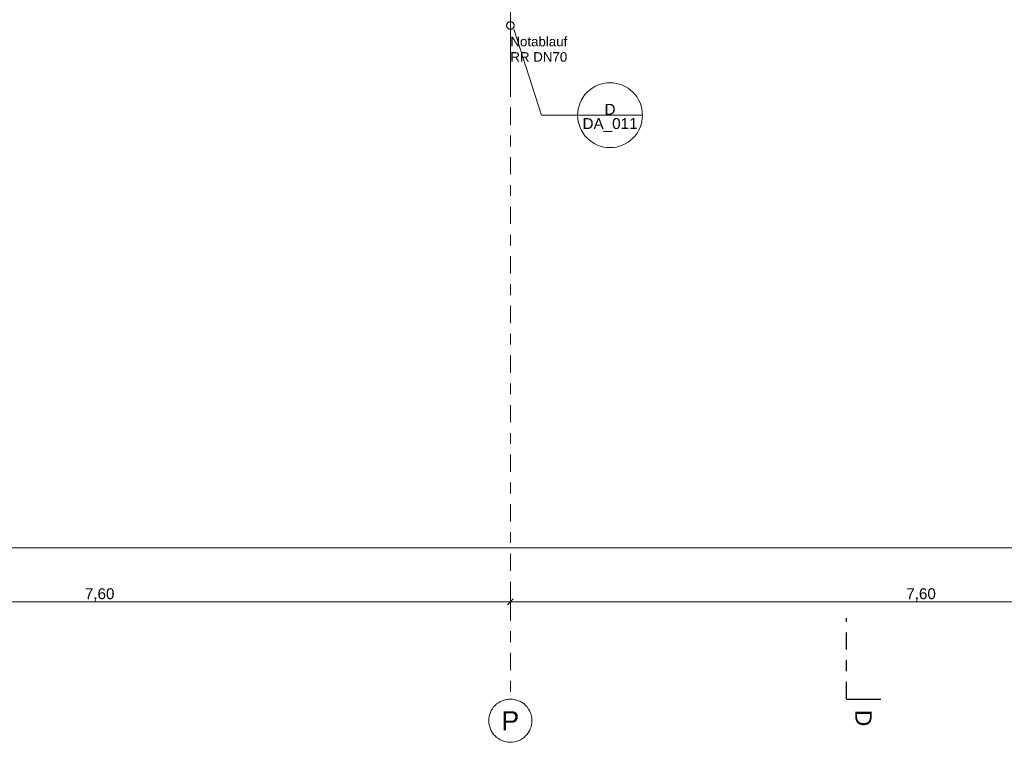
# Model space of a CAD drawing. Header units: metres. Extents: x -180 to 4, y -47 to 4.
# Tile 94 of 256: x -126.76 to -117.65, y -46.57 to -39.89. Entities that reach past the tile are written whole.
import ezdxf

# ---------------------------------------------------------------- set-up
doc = ezdxf.new("R2010")
doc.units = ezdxf.units.M
doc.header["$LTSCALE"] = 0.05
doc.header["$PDMODE"] = 1
doc.header["$PDSIZE"] = -2
doc.linetypes.add('Linienart-53', pattern=[5.291531, 3.175, -1.058062, 0.352704, -0.705764])
doc.layers.get('0').update_dxf_attribs({"lineweight": 25})
for name, color, linetype, lineweight in [('40 -41 Abwasser_Wasser_Gas- 2 Wasser-1', 7, 'Continuous', 15), ('60- 61 allgemeine Ausstattung- 4 Terrassen', 7, 'Continuous', 9), ('70 -71 Achsen- 1 Gebäudeachsen', 7, 'Linienart-53', 18), ('70 -72 Beschriftung- 6 Schnittverläufe', 7, 'Linienart-53', 25), ('Keine', 7, 'Continuous', 9)]:
    doc.layers.add(name, color=color, linetype=linetype, lineweight=lineweight)
for name, color, linetype, lineweight, true_color in [('70 -72 Beschriftung- 1 Beschriftung allgemein', 7, 'Continuous', 9, 0xff6633), ('70 -72 Beschriftung- 7 Detailverweise', 7, 'Continuous', 9, 0x00dd00), ('70 -76 Bemaßung- 2 Allgemein', 7, 'Continuous', 5, 0x6666cc)]:
    doc.layers.add(name, color=color, linetype=linetype, lineweight=lineweight, true_color=true_color)
doc.styles.add('Arial', font='arial.ttf')
doc.dimstyles.new('k+k_klein', dxfattribs={"dimtxt": 0.075516, "dimasz": 0.05302, "dimexe": 0.05, "dimexo": 0.15, "dimgap": 0.005, "dimtad": 1, "dimdec": 3, "dimtxsty": 'Arial', "dimblk": 'VW_SLASH-2', "dimblk1": 'VW_SLASH-2', "dimblk2": 'VW_SLASH-2', "dimcen": 0, "dimdle": 0.025, "dimadec": 3, "dimazin": 0, "dimtfac": 0.75, "dimtdec": 3, "dimtix": 1, "dimtmove": 0, "dimatfit": 0, "dimldrblk": 'VW_FILLEDARROW', "dimfxl": 0.1, "dimfxlon": 1, "dimfrac": 2, "dimtolj": 1, "dimarcsym": 0})

# ---------------------------------------------------------------- blocks, each defined once
blk = doc.blocks.new('Gruppe-64')
at = {"layer": '70 -72 Beschriftung- 1 Beschriftung allgemein', "insert": (-122.221, -40.0436), "char_height": 0.0881, "attachment_point": 1, "line_spacing_factor": 0.969685, "style": 'Arial'}
blk.add_mtext('Notablauf\\PRR DN70', dxfattribs=at)
at = {"color": 255}
blk.add_wipeout([(-122.1907, -39.9215), (-122.1891, -39.9246), (-122.1879, -39.9278), (-122.1869, -39.9311), (-122.1863, -39.9345), (-122.186, -39.9379), (-122.1861, -39.9413), (-122.1865, -39.9447), (-122.1872, -39.9481), (-122.1882, -39.9514), (-122.1896, -39.9545), (-122.1913, -39.9575), (-122.1932, -39.9603), (-122.1955, -39.963), (-122.1979, -39.9653), (-122.2006, -39.9675), (-122.2035, -39.9693), (-122.2066, -39.9709), (-122.2097, -39.9722), (-122.2131, -39.9731), (-122.2164, -39.9737), (-122.2199, -39.974), (-122.2233, -39.974), (-122.2267, -39.9736), (-122.2301, -39.9728), (-122.2333, -39.9718), (-122.2365, -39.9704), (-122.2395, -39.9688), (-122.2423, -39.9668), (-122.2449, -39.9646), (-122.2473, -39.9621), (-122.2494, -39.9594), (-122.2513, -39.9565), (-122.2529, -39.9535), (-122.2541, -39.9503), (-122.2551, -39.947), (-122.2557, -39.9436), (-122.256, -39.9402), (-122.2559, -39.9367), (-122.2555, -39.9333), (-122.2548, -39.93), (-122.2538, -39.9267), (-122.2524, -39.9236), (-122.2507, -39.9206), (-122.2488, -39.9177), (-122.2465, -39.9151), (-122.2441, -39.9127), (-122.2414, -39.9106), (-122.2385, -39.9087), (-122.2354, -39.9072), (-122.2323, -39.9059), (-122.2289, -39.9049), (-122.2256, -39.9043), (-122.2221, -39.9041), (-122.2187, -39.9041), (-122.2153, -39.9045), (-122.2119, -39.9052), (-122.2087, -39.9063), (-122.2055, -39.9076), (-122.2025, -39.9093), (-122.1997, -39.9113), (-122.1971, -39.9135), (-122.1947, -39.916), (-122.1926, -39.9186)], dxfattribs=at).dxf.layer = '40 -41 Abwasser_Wasser_Gas- 2 Wasser-1'
at = {"layer": '40 -41 Abwasser_Wasser_Gas- 2 Wasser-1'}
blk.add_line((-122.221, -39.939), (-122.221, -40.131), dxfattribs=at)
at = {"layer": '40 -41 Abwasser_Wasser_Gas- 2 Wasser-1', "flags": 128}
blk.add_lwpolyline([(-122.1907, -39.9215), (-122.1891, -39.9246), (-122.1879, -39.9278), (-122.1869, -39.9311), (-122.1863, -39.9345), (-122.186, -39.9379), (-122.1861, -39.9413), (-122.1865, -39.9447), (-122.1872, -39.9481), (-122.1882, -39.9514), (-122.1896, -39.9545), (-122.1913, -39.9575), (-122.1932, -39.9603), (-122.1955, -39.963), (-122.1979, -39.9653), (-122.2006, -39.9675), (-122.2035, -39.9693), (-122.2066, -39.9709), (-122.2097, -39.9722), (-122.2131, -39.9731), (-122.2164, -39.9737), (-122.2199, -39.974), (-122.2233, -39.974), (-122.2267, -39.9736), (-122.2301, -39.9728), (-122.2333, -39.9718), (-122.2365, -39.9704), (-122.2395, -39.9688), (-122.2423, -39.9668), (-122.2449, -39.9646), (-122.2473, -39.9621), (-122.2494, -39.9594), (-122.2513, -39.9565), (-122.2529, -39.9535), (-122.2541, -39.9503), (-122.2551, -39.947), (-122.2557, -39.9436), (-122.256, -39.9402), (-122.2559, -39.9367), (-122.2555, -39.9333), (-122.2548, -39.93), (-122.2538, -39.9267), (-122.2524, -39.9236), (-122.2507, -39.9206), (-122.2488, -39.9177), (-122.2465, -39.9151), (-122.2441, -39.9127), (-122.2414, -39.9106), (-122.2385, -39.9087), (-122.2354, -39.9072), (-122.2323, -39.9059), (-122.2289, -39.9049), (-122.2256, -39.9043), (-122.2221, -39.9041), (-122.2187, -39.9041), (-122.2153, -39.9045), (-122.2119, -39.9052), (-122.2087, -39.9063), (-122.2055, -39.9076), (-122.2025, -39.9093), (-122.1997, -39.9113), (-122.1971, -39.9135), (-122.1947, -39.916), (-122.1926, -39.9186)], close=True, dxfattribs=at)
blk = doc.blocks.new('Gruppe-66')
at = {"layer": '70 -72 Beschriftung- 1 Beschriftung allgemein', "linetype": 'Continuous', "lineweight": 0}
blk.add_hatch(color=30, dxfattribs=at).paths.add_polyline_path([(-122.2201, -40.5453), (-122.221, -40.5485), (-122.2219, -40.5453)])
at = {"layer": '70 -72 Beschriftung- 1 Beschriftung allgemein', "lineweight": 5, "flags": 128}
blk.add_lwpolyline([(-122.2201, -40.5453), (-122.221, -40.5485), (-122.2219, -40.5453)], close=True, dxfattribs=at)
at = {"layer": '40 -41 Abwasser_Wasser_Gas- 2 Wasser-1', "color": 7}
blk.add_blockref('Gruppe-64', (0, 0), dxfattribs=at)
at = {"layer": '70 -72 Beschriftung- 1 Beschriftung allgemein'}
blk.add_line((-122.221, -39.939), (-122.221, -40.5485), dxfattribs=at)
blk = doc.blocks.new('Gruppe-67')
at = {"layer": '70 -72 Beschriftung- 1 Beschriftung allgemein', "color": 7}
blk.add_blockref('Gruppe-66', (0, 0), dxfattribs=at)
blk = doc.blocks.new('Gruppe-825')
at = {"layer": '70 -72 Beschriftung- 1 Beschriftung allgemein', "insert": (-122.221, -40.0436), "char_height": 0.0881, "attachment_point": 1, "line_spacing_factor": 0.969685, "style": 'Arial'}
blk.add_mtext('Notablauf\\PRR DN70', dxfattribs=at)
at = {"color": 255}
blk.add_wipeout([(-122.1907, -39.9215), (-122.1891, -39.9246), (-122.1879, -39.9278), (-122.1869, -39.9311), (-122.1863, -39.9345), (-122.186, -39.9379), (-122.1861, -39.9413), (-122.1865, -39.9447), (-122.1872, -39.9481), (-122.1882, -39.9514), (-122.1896, -39.9545), (-122.1913, -39.9575), (-122.1932, -39.9603), (-122.1955, -39.963), (-122.1979, -39.9653), (-122.2006, -39.9675), (-122.2035, -39.9693), (-122.2066, -39.9709), (-122.2097, -39.9722), (-122.2131, -39.9731), (-122.2164, -39.9737), (-122.2199, -39.974), (-122.2233, -39.974), (-122.2267, -39.9736), (-122.2301, -39.9728), (-122.2333, -39.9718), (-122.2365, -39.9704), (-122.2395, -39.9688), (-122.2423, -39.9668), (-122.2449, -39.9646), (-122.2473, -39.9621), (-122.2494, -39.9594), (-122.2513, -39.9565), (-122.2529, -39.9535), (-122.2541, -39.9503), (-122.2551, -39.947), (-122.2557, -39.9436), (-122.256, -39.9402), (-122.2559, -39.9367), (-122.2555, -39.9333), (-122.2548, -39.93), (-122.2538, -39.9267), (-122.2524, -39.9236), (-122.2507, -39.9206), (-122.2488, -39.9177), (-122.2465, -39.9151), (-122.2441, -39.9127), (-122.2414, -39.9106), (-122.2385, -39.9087), (-122.2354, -39.9072), (-122.2323, -39.9059), (-122.2289, -39.9049), (-122.2256, -39.9043), (-122.2221, -39.9041), (-122.2187, -39.9041), (-122.2153, -39.9045), (-122.2119, -39.9052), (-122.2087, -39.9063), (-122.2055, -39.9076), (-122.2025, -39.9093), (-122.1997, -39.9113), (-122.1971, -39.9135), (-122.1947, -39.916), (-122.1926, -39.9186)], dxfattribs=at).dxf.layer = '40 -41 Abwasser_Wasser_Gas- 2 Wasser-1'
at = {"layer": '40 -41 Abwasser_Wasser_Gas- 2 Wasser-1'}
blk.add_line((-122.221, -39.939), (-122.221, -40.131), dxfattribs=at)
at = {"layer": '40 -41 Abwasser_Wasser_Gas- 2 Wasser-1', "flags": 128}
blk.add_lwpolyline([(-122.1907, -39.9215), (-122.1891, -39.9246), (-122.1879, -39.9278), (-122.1869, -39.9311), (-122.1863, -39.9345), (-122.186, -39.9379), (-122.1861, -39.9413), (-122.1865, -39.9447), (-122.1872, -39.9481), (-122.1882, -39.9514), (-122.1896, -39.9545), (-122.1913, -39.9575), (-122.1932, -39.9603), (-122.1955, -39.963), (-122.1979, -39.9653), (-122.2006, -39.9675), (-122.2035, -39.9693), (-122.2066, -39.9709), (-122.2097, -39.9722), (-122.2131, -39.9731), (-122.2164, -39.9737), (-122.2199, -39.974), (-122.2233, -39.974), (-122.2267, -39.9736), (-122.2301, -39.9728), (-122.2333, -39.9718), (-122.2365, -39.9704), (-122.2395, -39.9688), (-122.2423, -39.9668), (-122.2449, -39.9646), (-122.2473, -39.9621), (-122.2494, -39.9594), (-122.2513, -39.9565), (-122.2529, -39.9535), (-122.2541, -39.9503), (-122.2551, -39.947), (-122.2557, -39.9436), (-122.256, -39.9402), (-122.2559, -39.9367), (-122.2555, -39.9333), (-122.2548, -39.93), (-122.2538, -39.9267), (-122.2524, -39.9236), (-122.2507, -39.9206), (-122.2488, -39.9177), (-122.2465, -39.9151), (-122.2441, -39.9127), (-122.2414, -39.9106), (-122.2385, -39.9087), (-122.2354, -39.9072), (-122.2323, -39.9059), (-122.2289, -39.9049), (-122.2256, -39.9043), (-122.2221, -39.9041), (-122.2187, -39.9041), (-122.2153, -39.9045), (-122.2119, -39.9052), (-122.2087, -39.9063), (-122.2055, -39.9076), (-122.2025, -39.9093), (-122.1997, -39.9113), (-122.1971, -39.9135), (-122.1947, -39.916), (-122.1926, -39.9186)], close=True, dxfattribs=at)
blk = doc.blocks.new('Gruppe-891')
at = {"layer": '70 -72 Beschriftung- 7 Detailverweise'}
blk.add_line((0.935, 0), (0.335, 0), dxfattribs=at)
at = {"layer": '70 -72 Beschriftung- 7 Detailverweise', "flags": 128}
blk.add_lwpolyline([(0.935, 0), (0.9336, -0.0294), (0.9292, -0.0585), (0.9221, -0.0871), (0.9122, -0.1148), (0.8996, -0.1414), (0.8844, -0.1667), (0.8669, -0.1903), (0.8471, -0.2121), (0.8253, -0.2319), (0.8017, -0.2494), (0.7764, -0.2646), (0.7498, -0.2772), (0.7221, -0.2871), (0.6935, -0.2942), (0.6644, -0.2986), (0.635, -0.3), (0.6056, -0.2986), (0.5765, -0.2942), (0.5479, -0.2871), (0.5202, -0.2772), (0.4936, -0.2646), (0.4683, -0.2494), (0.4447, -0.2319), (0.4229, -0.2121), (0.4031, -0.1903), (0.3856, -0.1667), (0.3704, -0.1414), (0.3578, -0.1148), (0.3479, -0.0871), (0.3408, -0.0585), (0.3364, -0.0294), (0.335, 0), (0.3364, 0.0294), (0.3408, 0.0585), (0.3479, 0.0871), (0.3578, 0.1148), (0.3704, 0.1414), (0.3856, 0.1667), (0.4031, 0.1903), (0.4229, 0.2121), (0.4447, 0.2319), (0.4683, 0.2494), (0.4936, 0.2646), (0.5202, 0.2772), (0.5479, 0.2871), (0.5765, 0.2942), (0.6056, 0.2986), (0.635, 0.3), (0.6644, 0.2986), (0.6935, 0.2942), (0.7221, 0.2871), (0.7498, 0.2772), (0.7764, 0.2646), (0.8017, 0.2494), (0.8253, 0.2319), (0.8471, 0.2121), (0.8669, 0.1903), (0.8844, 0.1667), (0.8996, 0.1414), (0.9122, 0.1148), (0.9221, 0.0871), (0.9292, 0.0585), (0.9336, 0.0294)], close=True, dxfattribs=at)
at = {"layer": '70 -72 Beschriftung- 7 Detailverweise'}
blk.add_point((0.635, 0), dxfattribs=at)
at = {"layer": '70 -72 Beschriftung- 7 Detailverweise', "line_spacing_factor": 0.96878, "style": 'Arial'}
for s, insert, char_height, attachment_point in [('D', (0.635, 0.0046), 0.1007, 8), ('DA_011', (0.635, -0.0267), 0.10069, 2)]:
    blk.add_mtext(s, dxfattribs=dict(at, insert=insert, char_height=char_height, attachment_point=attachment_point))
blk = doc.blocks.new('Referenzmarkierung-91')
at = {"layer": '70 -72 Beschriftung- 7 Detailverweise', "transparency": 33554687}
for q in [(-0.2566, 0.7972), (0.635, 0)]:
    blk.add_line((0, 0), q, dxfattribs=at)
at = {"layer": '70 -72 Beschriftung- 7 Detailverweise', "color": 7, "transparency": 33554687}
blk.add_blockref('Gruppe-891', (0, 0), dxfattribs=at)
blk = doc.blocks.new('Gruppe-1384')
at = {"layer": '70 -72 Beschriftung- 7 Detailverweise', "transparency": 33554687}
blk.add_line((-121.93361735, -40.76956659), (-121.29861735, -40.76956659), dxfattribs=at)
at = {"layer": '70 -72 Beschriftung- 7 Detailverweise'}
blk.add_line((-120.99861735, -40.76956659), (-121.59861735, -40.76956659), dxfattribs=at)
at = {"layer": '70 -72 Beschriftung- 7 Detailverweise', "flags": 128}
blk.add_lwpolyline([(-120.99861735, -40.76956659), (-121.00006193, -40.79897173), (-121.00438176, -40.82809368), (-121.01153524, -40.85665199), (-121.02145349, -40.88437162), (-121.03404097, -40.91098561), (-121.04917646, -40.93623766), (-121.06671421, -40.95988457), (-121.08648531, -40.98169862), (-121.10829936, -41.00146972), (-121.13194628, -41.01900747), (-121.15719832, -41.03414297), (-121.18381232, -41.04673045), (-121.21153194, -41.05664869), (-121.24009025, -41.06380217), (-121.2692122, -41.06812201), (-121.29861735, -41.06956659), (-121.32802249, -41.06812201), (-121.35714444, -41.06380217), (-121.38570275, -41.05664869), (-121.41342238, -41.04673045), (-121.44003637, -41.03414297), (-121.46528842, -41.01900747), (-121.48893533, -41.00146972), (-121.51074938, -40.98169862), (-121.53052048, -40.95988457), (-121.54805823, -40.93623766), (-121.56319372, -40.91098561), (-121.57578121, -40.88437162), (-121.58569945, -40.85665199), (-121.59285293, -40.82809368), (-121.59717276, -40.79897173), (-121.59861735, -40.76956659), (-121.59717276, -40.74016145), (-121.59285293, -40.71103949), (-121.58569945, -40.68248118), (-121.57578121, -40.65476156), (-121.56319372, -40.62814757), (-121.54805823, -40.60289552), (-121.53052048, -40.5792486), (-121.51074938, -40.55743455), (-121.48893533, -40.53766345), (-121.46528842, -40.5201257), (-121.44003637, -40.50499021), (-121.41342238, -40.49240273), (-121.38570275, -40.48248449), (-121.35714444, -40.475331), (-121.32802249, -40.47101117), (-121.29861735, -40.46956659), (-121.2692122, -40.47101117), (-121.24009025, -40.475331), (-121.21153194, -40.48248449), (-121.18381232, -40.49240273), (-121.15719832, -40.50499021), (-121.13194628, -40.5201257), (-121.10829936, -40.53766345), (-121.08648531, -40.55743455), (-121.06671421, -40.5792486), (-121.04917646, -40.60289552), (-121.03404097, -40.62814757), (-121.02145349, -40.65476156), (-121.01153524, -40.68248118), (-121.00438176, -40.71103949), (-121.00006193, -40.74016145)], close=True, dxfattribs=at)
at = {"layer": '70 -72 Beschriftung- 7 Detailverweise'}
blk.add_point((-121.29861735, -40.76956659), dxfattribs=at)
at = {"layer": '40 -41 Abwasser_Wasser_Gas- 2 Wasser-1', "color": 7}
blk.add_blockref('Gruppe-825', (0, 0), dxfattribs=at)
at = {"layer": '70 -72 Beschriftung- 7 Detailverweise', "line_spacing_factor": 0.96878, "style": 'Arial'}
for s, insert, char_height, attachment_point in [('D', (-121.29861735, -40.76498048), 0.10068866, 8), ('DA_011', (-121.29861735, -40.79623071), 0.100688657, 2)]:
    blk.add_mtext(s, dxfattribs=dict(at, insert=insert, char_height=char_height, attachment_point=attachment_point))
at = {"layer": '70 -72 Beschriftung- 7 Detailverweise', "transparency": 33554687}
blk.add_line((-121.93361735, -40.76956659), (-122.19024602, -39.9723514), dxfattribs=at)
at = {"layer": '70 -72 Beschriftung- 7 Detailverweise'}
blk.add_blockref('Referenzmarkierung-91', (-121.93361735, -40.76956659), dxfattribs=at)
blk = doc.blocks.new('_Dach_2D (2D)')
at = {"layer": '70 -72 Beschriftung- 1 Beschriftung allgemein', "color": 7}
blk.add_blockref('Gruppe-67', (0, 0), dxfattribs=at)
at = {"layer": '60- 61 allgemeine Ausstattung- 4 Terrassen', "color": 7}
blk.add_blockref('Gruppe-1384', (0, 0), dxfattribs=at)
blk = doc.blocks.new('VW_SLASH-2')
at = {"color": 0, "linetype": 'ByBlock', "lineweight": -2, "transparency": 16777216}
blk.add_line((0.47, 0), (-1, 0), dxfattribs=at)
at = {"color": 0, "lineweight": 5, "transparency": 16777216, "flags": 128}
blk.add_lwpolyline([(0.5, 0.5), (-0.5, -0.5)], dxfattribs=at)
blk = doc.blocks.new('*D2214')
at = {"layer": '70 -76 Bemaßung- 2 Allgemein', "color": 0, "lineweight": -2}
for p, q in [((-129.821, -45.172), (-129.821, -45.322)), ((-122.221, -45.172), (-122.221, -45.322)), ((-122.274, -45.272), (-129.768, -45.272))]:
    blk.add_line(p, q, dxfattribs=at)
at = {"layer": 'Defpoints', "color": 0}
for p in [(-129.821, -42.294), (-122.221, -42.294), (-129.821, -45.272)]:
    blk.add_point(p, dxfattribs=at)
at = {"layer": '70 -76 Bemaßung- 2 Allgemein', "color": 0, "lineweight": -2, "xscale": 0.05302001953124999, "yscale": 0.05302001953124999, "zscale": 0.05302001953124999, "rotation": 180}
blk.add_blockref('VW_SLASH-2', (-129.821, -45.272), dxfattribs=at)
at = {"layer": '70 -76 Bemaßung- 2 Allgemein', "color": 0, "lineweight": -2, "xscale": 0.05302001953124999, "yscale": 0.05302001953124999, "zscale": 0.05302001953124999}
blk.add_blockref('VW_SLASH-2', (-122.221, -45.272), dxfattribs=at)
at = {"layer": '70 -76 Bemaßung- 2 Allgemein', "color": 0, "insert": (-126.021, -45.2066), "char_height": 0.10069, "attachment_point": 5, "style": 'Arial'}
blk.add_mtext('\\A1;7,60', dxfattribs=at)
blk = doc.blocks.new('VW_FILLEDARROW')
at = {"linetype": 'Continuous', "lineweight": 0, "transparency": 16777216}
blk.add_hatch(color=0, dxfattribs=at).paths.add_polyline_path([(-2.83, 0.76), (0, 0), (-2.83, -0.76)])
at = {"color": 0, "lineweight": 5, "transparency": 16777216, "flags": 128}
blk.add_lwpolyline([(-2.83, 0.76), (0, 0), (-2.83, -0.76)], close=True, dxfattribs=at)
blk = doc.blocks.new('*D2215')
at = {"layer": '70 -76 Bemaßung- 2 Allgemein', "color": 0, "lineweight": -2}
for p, q in [((-122.221, -45.172), (-122.221, -45.322)), ((-114.621, -45.172), (-114.621, -45.322)), ((-114.674, -45.272), (-122.168, -45.272))]:
    blk.add_line(p, q, dxfattribs=at)
at = {"layer": 'Defpoints', "color": 0}
for p in [(-122.221, -42.294), (-114.621, -42.294), (-122.221, -45.272)]:
    blk.add_point(p, dxfattribs=at)
at = {"layer": '70 -76 Bemaßung- 2 Allgemein', "color": 0, "lineweight": -2, "xscale": 0.05302001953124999, "yscale": 0.05302001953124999, "zscale": 0.05302001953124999, "rotation": 180}
blk.add_blockref('VW_SLASH-2', (-122.221, -45.272), dxfattribs=at)
at = {"layer": '70 -76 Bemaßung- 2 Allgemein', "color": 0, "lineweight": -2, "xscale": 0.05302001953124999, "yscale": 0.05302001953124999, "zscale": 0.05302001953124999}
blk.add_blockref('VW_SLASH-2', (-114.621, -45.272), dxfattribs=at)
at = {"layer": '70 -76 Bemaßung- 2 Allgemein', "color": 0, "insert": (-118.421, -45.2066), "char_height": 0.10069, "attachment_point": 5, "style": 'Arial'}
blk.add_mtext('\\A1;7,60', dxfattribs=at)
blk = doc.blocks.new('*D2263')
at = {"layer": '70 -76 Bemaßung- 2 Allgemein', "color": 0, "lineweight": -2}
for p, q in [((-159.624, -44.672), (-159.624, -44.822)), ((-100.018, -44.672), (-100.018, -44.822)), ((-100.071, -44.772), (-159.571, -44.772))]:
    blk.add_line(p, q, dxfattribs=at)
at = {"layer": 'Defpoints', "color": 0}
for p in [(-159.624, -11.657), (-100.018, -31.157), (-159.624, -44.772)]:
    blk.add_point(p, dxfattribs=at)
at = {"layer": '70 -76 Bemaßung- 2 Allgemein', "color": 0, "lineweight": -2, "xscale": 0.05302001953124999, "yscale": 0.05302001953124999, "zscale": 0.05302001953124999, "rotation": 180}
blk.add_blockref('VW_SLASH-2', (-159.624, -44.772), dxfattribs=at)
at = {"layer": '70 -76 Bemaßung- 2 Allgemein', "color": 0, "lineweight": -2, "xscale": 0.05302001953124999, "yscale": 0.05302001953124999, "zscale": 0.05302001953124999}
blk.add_blockref('VW_SLASH-2', (-100.018, -44.772), dxfattribs=at)
at = {"layer": '70 -76 Bemaßung- 2 Allgemein', "color": 0, "insert": (-129.821, -44.6889), "char_height": 0.100689, "attachment_point": 5, "style": 'Arial'}
blk.add_mtext('\\A1;59,60\\S6^ ;', dxfattribs=at)
blk = doc.blocks.new('Gruppe-2102')
at = {"layer": 'Keine', "color": 7, "linetype": 'Continuous', "lineweight": 25, "transparency": 33554687}
blk.add_line((-119.1121, -46.172), (-118.7946, -46.172), dxfattribs=at)
at = {"color": 255, "linetype": 'Continuous', "lineweight": 5, "transparency": 33554687}
blk.add_wipeout([(-119.075, -46.272), (-119.075, -46.4291), (-118.8316, -46.4291), (-118.8316, -46.272)], dxfattribs=at).dxf.layer = 'Keine'
at = {"layer": 'Keine', "color": 7, "transparency": 33554687, "insert": (-118.9533, -46.272), "char_height": 0.151, "attachment_point": 4, "rotation": 270, "line_spacing_factor": 0.970891, "style": 'Arial'}
blk.add_mtext('D', dxfattribs=at)
blk = doc.blocks.new('Gruppe-2103')
at = {"layer": '70 -72 Beschriftung- 6 Schnittverläufe', "transparency": 33554687}
blk.add_line((-119.1121, -46.172), (-119.1121, -45.422), dxfattribs=at)
at = {"layer": '70 -72 Beschriftung- 6 Schnittverläufe', "color": 7, "transparency": 33554687}
blk.add_blockref('Gruppe-2102', (0, 0), dxfattribs=at)
blk = doc.blocks.new('_Achsen (3D)')
at = {"layer": '70 -71 Achsen- 1 Gebäudeachsen', "transparency": 33554687}
blk.add_line((-122.221, 3.8), (-122.221, -46.172), dxfattribs=at)
at = {"layer": '70 -72 Beschriftung- 6 Schnittverläufe'}
blk.add_blockref('Gruppe-2103', (0, 0), dxfattribs=at)
at = {"color": 255, "transparency": 33554687}
blk.add_wipeout([(-122.221, -46.172), (-122.2014, -46.173), (-122.182, -46.1759), (-122.1629, -46.1807), (-122.1445, -46.1873), (-122.1267, -46.1957), (-122.1099, -46.2057), (-122.0941, -46.2174), (-122.0796, -46.2306), (-122.0664, -46.2452), (-122.0547, -46.2609), (-122.0446, -46.2778), (-122.0362, -46.2955), (-122.0296, -46.314), (-122.0248, -46.333), (-122.022, -46.3524), (-122.021, -46.372), (-122.022, -46.3916), (-122.0248, -46.4111), (-122.0296, -46.4301), (-122.0362, -46.4486), (-122.0446, -46.4663), (-122.0547, -46.4832), (-122.0664, -46.4989), (-122.0796, -46.5135), (-122.0941, -46.5266), (-122.1099, -46.5383), (-122.1267, -46.5484), (-122.1445, -46.5568), (-122.1629, -46.5634), (-122.182, -46.5682), (-122.2014, -46.5711), (-122.221, -46.572), (-122.2406, -46.5711), (-122.26, -46.5682), (-122.2791, -46.5634), (-122.2975, -46.5568), (-122.3153, -46.5484), (-122.3321, -46.5383), (-122.3479, -46.5266), (-122.3624, -46.5135), (-122.3756, -46.4989), (-122.3873, -46.4832), (-122.3974, -46.4663), (-122.4058, -46.4486), (-122.4124, -46.4301), (-122.4172, -46.4111), (-122.42, -46.3916), (-122.421, -46.372), (-122.42, -46.3524), (-122.4172, -46.333), (-122.4124, -46.314), (-122.4058, -46.2955), (-122.3974, -46.2778), (-122.3873, -46.2609), (-122.3756, -46.2452), (-122.3624, -46.2306), (-122.3479, -46.2174), (-122.3321, -46.2057), (-122.3153, -46.1957), (-122.2975, -46.1873), (-122.2791, -46.1807), (-122.26, -46.1759), (-122.2406, -46.173)], dxfattribs=at).dxf.layer = 'Keine'
at = {"layer": 'Keine', "transparency": 33554687, "flags": 128}
blk.add_lwpolyline([(-122.221, -46.172), (-122.2014, -46.173), (-122.182, -46.1759), (-122.1629, -46.1807), (-122.1445, -46.1873), (-122.1267, -46.1957), (-122.1099, -46.2057), (-122.0941, -46.2174), (-122.0796, -46.2306), (-122.0664, -46.2452), (-122.0547, -46.2609), (-122.0446, -46.2778), (-122.0362, -46.2955), (-122.0296, -46.314), (-122.0248, -46.333), (-122.022, -46.3524), (-122.021, -46.372), (-122.022, -46.3916), (-122.0248, -46.4111), (-122.0296, -46.4301), (-122.0362, -46.4486), (-122.0446, -46.4663), (-122.0547, -46.4832), (-122.0664, -46.4989), (-122.0796, -46.5135), (-122.0941, -46.5266), (-122.1099, -46.5383), (-122.1267, -46.5484), (-122.1445, -46.5568), (-122.1629, -46.5634), (-122.182, -46.5682), (-122.2014, -46.5711), (-122.221, -46.572), (-122.2406, -46.5711), (-122.26, -46.5682), (-122.2791, -46.5634), (-122.2975, -46.5568), (-122.3153, -46.5484), (-122.3321, -46.5383), (-122.3479, -46.5266), (-122.3624, -46.5135), (-122.3756, -46.4989), (-122.3873, -46.4832), (-122.3974, -46.4663), (-122.4058, -46.4486), (-122.4124, -46.4301), (-122.4172, -46.4111), (-122.42, -46.3916), (-122.421, -46.372), (-122.42, -46.3524), (-122.4172, -46.333), (-122.4124, -46.314), (-122.4058, -46.2955), (-122.3974, -46.2778), (-122.3873, -46.2609), (-122.3756, -46.2452), (-122.3624, -46.2306), (-122.3479, -46.2174), (-122.3321, -46.2057), (-122.3153, -46.1957), (-122.2975, -46.1873), (-122.2791, -46.1807), (-122.26, -46.1759), (-122.2406, -46.173)], close=True, dxfattribs=at)
at = {"layer": 'Keine', "transparency": 33554687, "insert": (-122.221, -46.372), "char_height": 0.1762, "attachment_point": 5, "line_spacing_factor": 0.970891, "style": 'Arial'}
blk.add_mtext('P', dxfattribs=at)
blk = doc.blocks.new('Gruppe-1910')
at = {"layer": '70 -76 Bemaßung- 2 Allgemein'}
for p1, p2, picture, middle in [((-122.22099996, -42.29404198), (-129.82099996, -42.29404198), '*D2214', (-126.02099996, -45.20657844)), ((-114.62099996, -42.29404198), (-122.22099996, -42.29404198), '*D2215', (-118.42099996, -45.20657844))]:
    dim = blk.add_aligned_dim(p1=p1, p2=p2, distance=2.978, text='7,60', dimstyle='k+k_klein', override={"dimtxt": 0.100689, "dimgap": 0.005, "dimdec": 8, "dimpost": '<>', "dimtxsty": 'Arial', "dimtmove": 2}, dxfattribs=at)
    dim.commit()
    dim.dimension.update_dxf_attribs({"geometry": picture, "text_midpoint": middle})
blk = doc.blocks.new('Gruppe-1914')
at = {"layer": '70 -76 Bemaßung- 2 Allgemein'}
dim = blk.add_linear_dim(base=(-159.62399996, -44.77204198), p1=(-100.01799996, -31.15704198), p2=(-159.62399996, -11.65704198), text='59,60\\S6^ ;', dimstyle='k+k_klein', override={"dimtxt": 0.100689, "dimgap": 0.005, "dimdec": 8, "dimpost": '<>', "dimtxsty": 'Arial', "dimtmove": 2}, dxfattribs=at)
dim.commit()
dim.dimension.update_dxf_attribs({"geometry": '*D2263', "text_midpoint": (-129.82099996, -44.68894115)})
blk = doc.blocks.new('_Dach_2D Bemaßung_ Beschriftung (2D)')
at = {"layer": '70 -76 Bemaßung- 2 Allgemein'}
for name in ['Gruppe-1914', 'Gruppe-1910']:
    blk.add_blockref(name, (0, 0), dxfattribs=at)

msp = doc.modelspace()

# ---------------------------------------------------------------- block references
at = {"layer": 'Keine', "color": 1}
msp.add_blockref('_Dach_2D (2D)', (0, 0), dxfattribs=at)

# ---------------------------------------------------------------- next in the draw order: block references
msp.add_blockref('_Dach_2D Bemaßung_ Beschriftung (2D)', (0, 0), dxfattribs=at)

# ---------------------------------------------------------------- next in the draw order: block references
msp.add_blockref('_Achsen (3D)', (0, 0), dxfattribs=at)

doc.saveas('drawing.dxf')
